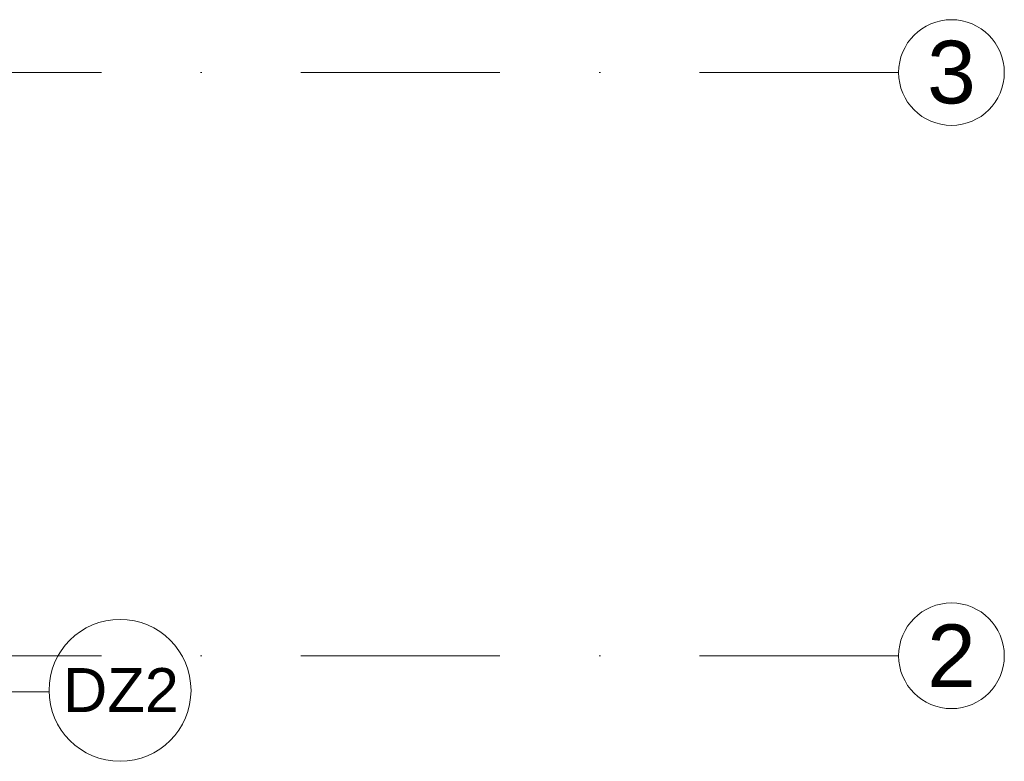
# Model space of a CAD drawing. Header units: metres. Extents: x -29 to 15534, y -4326 to 1447.
# Tile 46 of 48: x 13977 to 14291, y -1597 to -1360. Entities that reach past the tile are written whole.
import ezdxf
from ezdxf.enums import TextEntityAlignment as Align

# ---------------------------------------------------------------- set-up
doc = ezdxf.new("R2010")
doc.units = ezdxf.units.M
doc.header["$MEASUREMENT"] = 0
doc.linetypes.add('DASHDOT', pattern=[25.4, 12.7, -6.35, 0, -6.35])
for name, color, linetype, lineweight in [('#elektryczne', 7, 'Continuous', 20), ('A_OSIE', 8, 'Continuous', 13), ('A_OZNACZENIA OKIEN', 8, 'Continuous', 13), ('A_WYMIARY WEWNETRZNE', 8, 'Continuous', 18)]:
    doc.layers.add(name, color=color, linetype=linetype, lineweight=lineweight)
doc.styles.add('ARIAL', font='arial.ttf')
doc.styles.add('m1_romans', font='romans.shx', dxfattribs={"width": 0.8})

# ---------------------------------------------------------------- blocks, each defined once
blk = doc.blocks.new('A$C1c85234f')
at = {"layer": 'A_OZNACZENIA OKIEN'}
blk.add_line((0, -138.51), (0, 0), dxfattribs=at)
at = {"layer": 'A_OZNACZENIA OKIEN', "ltscale": 0.1, "style": 'm1_romans', "width": 0.8}
blk.add_attdef('SZEROKOSC', text='', height=10, rotation=90, dxfattribs=at).set_placement((0, -99.01), align=Align.BOTTOM_CENTER)
blk.add_attdef('WYSOKOSC', text='', height=10, rotation=90, dxfattribs=at).set_placement((3.39, -99.86), align=Align.TOP_CENTER)
blk = doc.blocks.new('podkład')
at = {"layer": 'A_OSIE', "color": 8, "linetype": 'DASHDOT', "ltscale": 5}
for p, q in [((14256.99, -1377.2), (10108.73, -1377.2)), ((14256.99, -1563.2), (11798.79, -1563.2))]:
    blk.add_line(p, q, dxfattribs=at)
at = {"layer": 'A_OSIE', "color": 8, "linetype": 'Continuous', "ltscale": 5}
for centre in [(14273.84, -1377.2), (14273.84, -1563.2)]:
    blk.add_circle(centre, 16.85, dxfattribs=at)
at = {"layer": 'A_WYMIARY WEWNETRZNE', "color": 8, "linetype": 'Continuous'}
blk.add_circle((14008.75, -1574.22), 22.63, dxfattribs=at)
ref = blk.add_blockref('A$C1c85234f', (13847.62, -1574.7), dxfattribs=dict(at, xscale=-1, rotation=90))
ref.add_attrib('WYSOKOSC', '258', dxfattribs={"layer": 'A_OZNACZENIA OKIEN', "ltscale": 0.1, "height": 14, "style": 'ARIAL'}).set_placement((13947.76, -1578.09), align=Align.TOP_CENTER)
ref.add_attrib('SZEROKOSC', '300', dxfattribs={"layer": 'A_OZNACZENIA OKIEN', "ltscale": 0.1, "height": 14, "style": 'ARIAL'}).set_placement((13946.91, -1574.7), align=Align.BOTTOM_CENTER)
at = {"layer": 'A_OSIE', "color": 8, "linetype": 'Continuous', "ltscale": 5, "char_height": 20, "width": 26.8478, "attachment_point": 5, "style": 'ARIAL'}
for s, insert in [('3', (14273.84, -1377.2)), ('2', (14273.84, -1563.2))]:
    blk.add_mtext(s, dxfattribs=dict(at, insert=insert))
at = {"layer": 'A_OZNACZENIA OKIEN', "color": 8, "lineweight": 13, "insert": (14009.04, -1581.12), "char_height": 14, "attachment_point": 8, "style": 'ARIAL'}
blk.add_mtext('{\\fArial|b0|i0|c238|p34;DZ2}', dxfattribs=at)

msp = doc.modelspace()

# ---------------------------------------------------------------- block references
at = {"layer": '#elektryczne', "color": 8, "linetype": 'Continuous', "lineweight": 18}
msp.add_blockref('podkład', (0, 0), dxfattribs=at)

doc.saveas('drawing.dxf')
